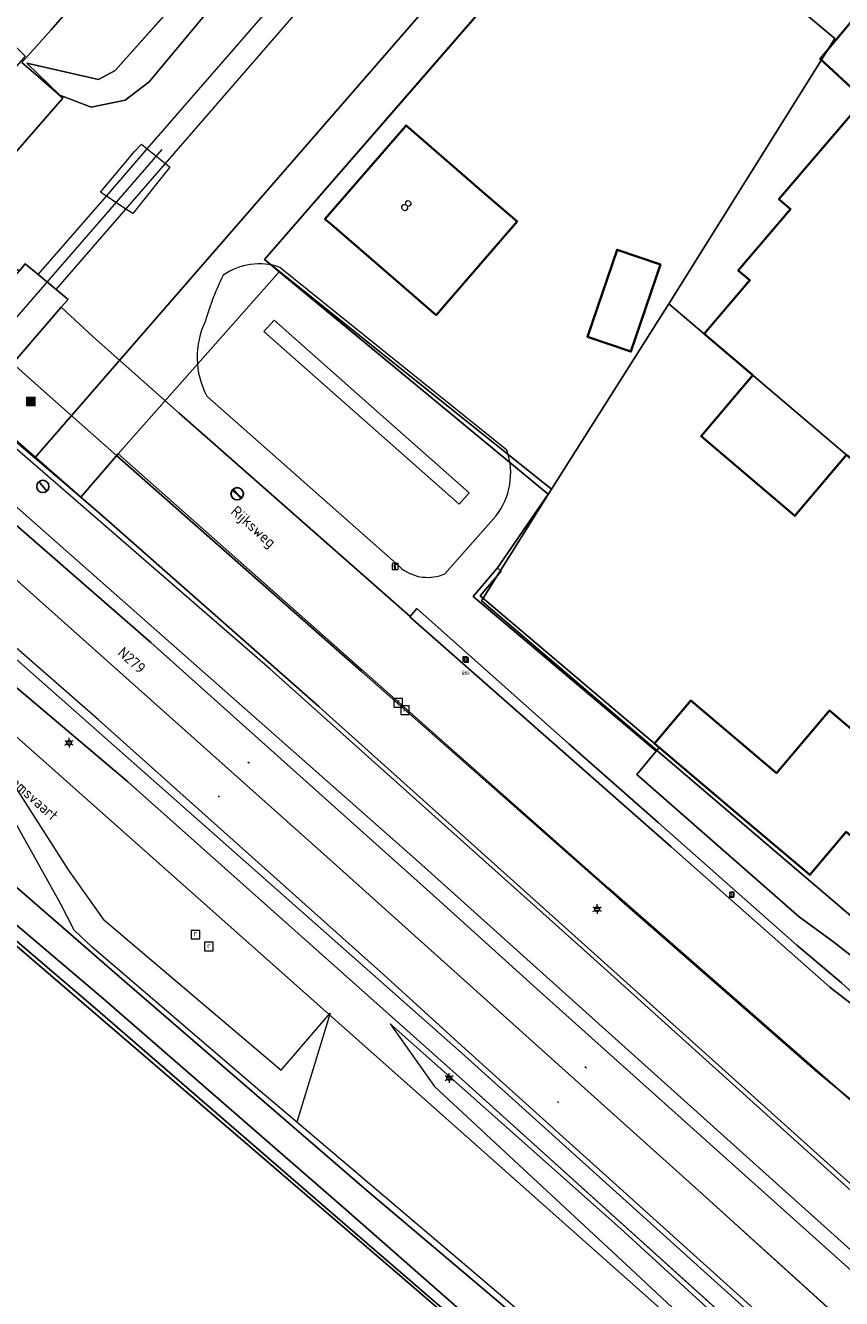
# Model space of a CAD drawing. Header units: metres. Extents: x 163628 to 167676, y 402708 to 405373.
# Tile 15 of 256: x 164030 to 164083, y 403026 to 403109. Entities that reach past the tile are written whole.
import ezdxf
from ezdxf.enums import TextEntityAlignment as Align

# ---------------------------------------------------------------- set-up
doc = ezdxf.new("R2010")
doc.units = ezdxf.units.M
doc.layers.get('0').update_dxf_attribs({"lineweight": 25})
for name, color, linetype, lineweight in [('X-CA190022.004-UO-BGT_Ondergrond$0$GE_117_WGIGeleideconstructie_Grens_GEM', 253, 'X-CA190022.004-UO-BGT_Ondergrond$0$Vangrail', 9), ('X-CA190022.004-UO-BGT_Ondergrond$0$GE_201_SHDHek_Lijn_GEM', 253, 'X-CA190022.004-UO-BGT_Ondergrond$0$Hekwerk', 9), ('X-CA190022.004-UO-BGT_Ondergrond$0$GE_203_VGOHaag_Lijn_GEM', 253, 'X-CA190022.004-UO-BGT_Ondergrond$0$Heg', 9), ('X-CA190022.004-UO-BGT_Ondergrond$0$GE_214_Wegmarkering_Lijn_GEM', 253, 'Continuous', 9), ('X-CA190022.004-UO-BGT_Ondergrond$0$GE_244_Taludlijn_Lijn_GEM', 253, 'Continuous', 9), ('X-CA190022.004-UO-BGT_Ondergrond$0$GE_251_SPRTrein_as_Lijn_GEM', 253, 'Continuous', 9), ('X-CA190022.004-UO-BGT_Ondergrond$0$GE_262_OSHMuurKleinerDan30cm_Lijn_GEM', 253, 'Continuous', 9), ('X-CA190022.004-UO-BGT_Ondergrond$0$GE_311_WGDRijbaanRegionaleweg_Vlak_GEM', 253, 'Continuous', 9), ('X-CA190022.004-UO-BGT_Ondergrond$0$GE_314_WGDRijbaanLokaleweg_Vlak_GEM', 253, 'Continuous', 9), ('X-CA190022.004-UO-BGT_Ondergrond$0$GE_366_OWGBerm_groenvoorziening_Vlak_GEM', 253, 'Continuous', 9), ('X-CA190022.004-UO-BGT_Ondergrond$0$GE_367_OWGBerm_groenvoorziening_grasenk_GEM', 253, 'Continuous', 9), ('X-CA190022.004-UO-BGT_Ondergrond$0$GE_401_OTDErf_Vlak_GEM', 253, 'Continuous', 9), ('X-CA190022.004-UO-BGT_Ondergrond$0$GE_414_OTDOpenverharding_sierbestrating_Vlak_GEM', 253, 'Continuous', 9), ('X-CA190022.004-UO-BGT_Ondergrond$0$GE_4502_GBKN_Huisnummer_Lijn_GEM', 7, 'Continuous', 9), ('X-CA190022.004-UO-BGT_Ondergrond$0$GE_461_BTDGraslandoverig_Vlak_GEM', 253, 'Continuous', 9), ('X-CA190022.004-UO-BGT_Ondergrond$0$GE_4622_GBKN_Paal_steen_Punt_GEM', 253, 'Continuous', 9), ('X-CA190022.004-UO-BGT_Ondergrond$0$GE_502_WTDWaterloop_Vlak_GEM', 253, 'Continuous', 9), ('X-CA190022.004-UO-BGT_Ondergrond$0$GE_601_PNDgrondvlakpand_Vlak_MV_GEM', 34, 'Continuous', 35), ('X-CA190022.004-UO-BGT_Ondergrond$0$GE_661_SHDMuurGroterDan30cm_Vlak_GEM', 253, 'Continuous', 9), ('X-CA190022.004-UO-BGT_Ondergrond$0$GE_811_BRDInformatiebord_Punt_GEM', 253, 'Continuous', 9), ('X-CA190022.004-UO-BGT_Ondergrond$0$GE_861_PALLichtmast_Punt_GEM', 253, 'Continuous', 9), ('X-CA190022.004-UO-BGT_Ondergrond$0$GE_869_PalAfsluitpaal_Punt_GEM', 253, 'Continuous', 9), ('X-CA190022.004-UO-BGT_Ondergrond$0$GE_884_PutGasput_Punt_GEM', 253, 'Continuous', 9), ('X-CA190022.004-UO-BGT_Ondergrond$0$GE_885_PutInspectieofRioolput_Punt_GEM', 253, 'Continuous', 9), ('X-CA190022.004-UO-BGT_Ondergrond$0$GE_886_PutKolk_Punt_GEM', 253, 'Continuous', 9), ('X-CA190022.004-UO-BGT_Ondergrond$0$N-WE-IE-MEUBILAIR_WEGMEUBILAIR_VERKEERSBORD-S', 253, 'Continuous', 9), ('X-CA190022.004-UO-BGT_Ondergrond$0$N-WE-RI-PUT_INSPECTIE-S', 253, 'Continuous', 9), ('X-CA190022.004-UO-KAD_Percelen$0$B-WE-KG-GRENS_PERCEEL-GV', 150, 'Continuous', 9), ('X-CA190022.004-UO-TXT_Tekst 1op200$0$X-XX-AL-T35', 7, 'Continuous', 35), ('X-CA190022.004-UO-WHM_Putten en kolken combi$0$PUTRAND ONDERLEGGER GEMEENTE', 253, 'Continuous', 25), ('X-CA190022.004-UO-WHM_Putten en kolken combi$0$PUTRANDEN BGT', 253, 'Continuous', 0)]:
    doc.layers.add(name, color=color, linetype=linetype, lineweight=lineweight)
doc.styles.add('X-CA190022.004-UO-BGT_Ondergrond$0$BGT_NAR', font='arial.ttf', dxfattribs={"height": 1})
doc.styles.add('X-CA190022.004-UO-BGT_Ondergrond$0$NLCS-ISO', font='NLCS-ISO.ttf')
doc.styles.add('X-CA190022.004-UO-BGT_Ondergrond$0$NLCS-ISO-M250-T30', font='NLCS-ISO.ttf', dxfattribs={"height": 0.75})
doc.styles.add('X-CA190022.004-UO-TXT_Tekst 1op200$0$NLCS-ISO-M200-T35', font='NLCS-ISO.ttf', dxfattribs={"height": 0.7})
doc.linetypes.add('X-CA190022.004-UO-BGT_Ondergrond$0$Heg', pattern='A,5,-1.5,[2,dgnlstyle-meierijstad.shx,S=0.007937,R=45,X=0,Y=0],-1.5', length=8)
doc.linetypes.add('X-CA190022.004-UO-BGT_Ondergrond$0$Hekwerk', pattern='A,5,-1.5,[2,dgnlstyle-Veghel.shx,S=0.007937,R=0,X=0,Y=0],-1.5', length=8)
doc.linetypes.add('X-CA190022.004-UO-BGT_Ondergrond$0$Vangrail', pattern='A,10,-1.5,[3,dgnlstyle-Veghel.shx,S=0.007937,R=90,X=0,Y=0.5],-1,[3,dgnlstyle-Veghel.shx,S=0.007937,R=270,X=0,Y=-0.5],-1.5', length=14)

# ---------------------------------------------------------------- blocks, each defined once
blk = doc.blocks.new('*U6')
at = {"layer": 'X-CA190022.004-UO-BGT_Ondergrond$0$GE_4622_GBKN_Paal_steen_Punt_GEM'}
h = blk.add_hatch(color=222, dxfattribs=at)
edge = h.paths.add_edge_path()
edge.add_spline(control_points=[(-15.9, -13.6), (-15.9, -15.4), (-13.6, -15.9)], knot_values=[0, 0, 0, 1, 1, 1], degree=2, periodic=0)
edge.add_line((-13.6, -15.9), (13.6, -15.9))
edge.add_spline(control_points=[(13.6, -15.9), (15.4, -15.9), (15.9, -13.6)], knot_values=[0, 0, 0, 1, 1, 1], degree=2, periodic=0)
edge.add_line((15.9, -13.6), (15.9, 13.6))
edge.add_spline(control_points=[(15.9, 13.6), (15.9, 15.4), (13.6, 15.9)], knot_values=[0, 0, 0, 1, 1, 1], degree=2, periodic=0)
edge.add_line((13.6, 15.9), (-13.6, 15.9))
edge.add_spline(control_points=[(-13.6, 15.9), (-15.5, 15.9), (-15.9, 13.6)], knot_values=[0, 0, 0, 1, 1, 1], degree=2, periodic=0)
edge.add_line((-15.9, 13.6), (-15.9, -13.6))
at = {"layer": 'X-CA190022.004-UO-BGT_Ondergrond$0$GE_4622_GBKN_Paal_steen_Punt_GEM', "color": 222}
blk.add_3dface([(2.5, 11.6), (2.5, -11.6), (-2.5, -11.6), (-2.5, 11.6)], dxfattribs=at)
blk = doc.blocks.new('X-CA190022.004-UO-BGT_Ondergrond$0$IMGEOPaalSteen')
at = {"layer": 'X-CA190022.004-UO-BGT_Ondergrond$0$GE_4622_GBKN_Paal_steen_Punt_GEM'}
blk.add_hatch(color=222, dxfattribs=at).paths.add_polyline_path([(2.5, 11.6), (2.5, -11.6), (-2.5, -11.6), (-2.5, 11.6)])
at = {"layer": 'X-CA190022.004-UO-BGT_Ondergrond$0$GE_4622_GBKN_Paal_steen_Punt_GEM', "color": 222}
blk.add_blockref('*U6', (0, 0), dxfattribs=at)
blk = doc.blocks.new('X-CA190022.004-UO-BGT_Ondergrond$0$IMGEOAfsluitpaal')
at = {"layer": 'X-CA190022.004-UO-BGT_Ondergrond$0$GE_4622_GBKN_Paal_steen_Punt_GEM', "color": 0, "linetype": 'Continuous', "lineweight": 0}
blk.add_blockref('X-CA190022.004-UO-BGT_Ondergrond$0$IMGEOPaalSteen', (0, 0), dxfattribs=at)
blk = doc.blocks.new('X-CA190022.004-UO-BGT_Ondergrond$0$IMGEOGasput')
at = {"insert": (-7, 3.4), "char_height": 6, "attachment_point": 1, "style": 'X-CA190022.004-UO-BGT_Ondergrond$0$NLCS-ISO-M250-T30'}
blk.add_mtext_dynamic_manual_height_columns('GAS', width=7.484, gutter_width=3.75, heights=[0], dxfattribs=at)
blk = doc.blocks.new('X-CA190022.004-UO-BGT_Ondergrond$0$SRI-KOLK-SO')
at = {"color": 0, "linetype": 'ByBlock', "lineweight": 18}
blk.add_lwpolyline([(-1.125, -1.125), (1.125, -1.125), (1.125, 1.125), (-1.125, 1.125)], close=True, dxfattribs=at)
at = {"color": 0, "linetype": 'ByBlock', "lineweight": 18, "style": 'X-CA190022.004-UO-BGT_Ondergrond$0$NLCS-ISO'}
blk.add_text('k', height=1.5, dxfattribs=at).set_placement((0, 0), align=Align.MIDDLE_CENTER)
blk = doc.blocks.new('X-CA190022.004-UO-BGT_Ondergrond$0$IMGEOKolk')
at = {"xscale": 5, "yscale": 5, "zscale": 5}
blk.add_blockref('X-CA190022.004-UO-BGT_Ondergrond$0$SRI-KOLK-SO', (0, 0), dxfattribs=at)
blk = doc.blocks.new('X-CA190022.004-UO-BGT_Ondergrond$0$N-SIE-WEG_LICHTMAST-SO')
h = blk.add_hatch(color=256)
h.paths.add_polyline_path([(1.16, 0.5, 0.658505), (-1.16, 0.5)])
h.paths.add_polyline_path([(-1.16, -0.5, 0.658505), (1.16, -0.5)])
at = {"flags": 128}
for points in [[(-2.19, 1.27), (-1.1, 0.63)], [(-1.16, 0.5), (1.16, 0.5)], [(0, 1.27), (0, 2.53)], [(1.1, 0.63), (2.19, 1.27)], [(-2.19, -1.27), (-1.1, -0.63)], [(-1.16, -0.5), (1.16, -0.5)], [(0, -1.27), (0, -2.53)], [(2.19, -1.27), (1.1, -0.63)]]:
    blk.add_lwpolyline(points, dxfattribs=at)
at = {"ltscale": 0.5}
blk.add_circle((0, 0), 1.27, dxfattribs=at)
at = {"style": 'X-CA190022.004-UO-BGT_Ondergrond$0$NLCS-ISO'}
blk.add_attdef('TYPE', text='', height=1.8, dxfattribs=at).set_placement((0, 2.53), align=Align.BOTTOM_CENTER)
blk = doc.blocks.new('X-CA190022.004-UO-BGT_Ondergrond$0$IMGEOLichtmastpaal')
at = {"xscale": 5, "yscale": 5, "zscale": 5}
blk.add_blockref('X-CA190022.004-UO-BGT_Ondergrond$0$N-SIE-WEG_LICHTMAST-SO', (0, 6.4), dxfattribs=at)
blk = doc.blocks.new('X-CA190022.004-UO-BGT_Ondergrond$0$SRI-PUT_INSPECTIEPUT_RIOOLPUT-SO')
at = {"color": 0, "linetype": 'ByBlock', "lineweight": 18}
blk.add_lwpolyline([(-1.12, -1.12), (1.12, -1.12), (1.12, 1.12), (-1.12, 1.12)], close=True, dxfattribs=at)
at = {"color": 0, "linetype": 'ByBlock', "lineweight": 18, "style": 'X-CA190022.004-UO-BGT_Ondergrond$0$NLCS-ISO'}
blk.add_text('r', height=1.5, dxfattribs=at).set_placement((0, 0.28), align=Align.MIDDLE_CENTER)
blk = doc.blocks.new('X-CA190022.004-UO-BGT_Ondergrond$0$IMGEOInspectierioolput')
at = {"layer": 'X-CA190022.004-UO-BGT_Ondergrond$0$N-WE-RI-PUT_INSPECTIE-S', "xscale": 10, "yscale": 10, "zscale": 10}
blk.add_blockref('X-CA190022.004-UO-BGT_Ondergrond$0$SRI-PUT_INSPECTIEPUT_RIOOLPUT-SO', (0, 0), dxfattribs=at)
blk = doc.blocks.new('X-CA190022.004-UO-BGT_Ondergrond$0$SIE-WEG_VERKEERSBORD_INFORMATIE-SO')
at = {"linetype": 'ByBlock', "lineweight": 18}
h = blk.add_hatch(color=0, dxfattribs=at)
h.dxf.hatch_style = 1
h.paths.add_polyline_path([(0.32, 0.49), (-0.82, 0.49), (-0.82, 0.19), (-0.32, 0.19), (-0.32, -1.62), (0.32, -1.62)])
h = blk.add_hatch(color=0, dxfattribs=at)
h.dxf.hatch_style = 1
edge = h.paths.add_edge_path()
edge.add_arc((0, 1.25), 0.373, 0, 360)
at = {"color": 0, "linetype": 'ByBlock', "lineweight": 18}
for points in [[(-2, -2), (2, -2), (2, 2), (-2, 2)], [(0.32, 0.49), (-0.82, 0.49), (-0.82, 0.19), (-0.32, 0.19), (-0.32, -1.62), (0.32, -1.62)]]:
    blk.add_lwpolyline(points, close=True, dxfattribs=at)
blk.add_circle((0, 1.25), 0.373, dxfattribs=at)
blk = doc.blocks.new('X-CA190022.004-UO-BGT_Ondergrond$0$IMGEOInformatiebord')
at = {"layer": 'X-CA190022.004-UO-BGT_Ondergrond$0$N-WE-IE-MEUBILAIR_WEGMEUBILAIR_VERKEERSBORD-S', "xscale": 5, "yscale": 5, "zscale": 5}
blk.add_blockref('X-CA190022.004-UO-BGT_Ondergrond$0$SIE-WEG_VERKEERSBORD_INFORMATIE-SO', (0, 0), dxfattribs=at)
blk = doc.blocks.new('X-CA190022.004-UO-WHM_Putten en kolken combi$0$IMGEOInspectierioolput')
at = {"flags": 128}
blk.add_lwpolyline([(-8.8, 7), (8.8, -7)], dxfattribs=at)
blk.add_circle((0, 0), 11.2)
blk = doc.blocks.new('X-CA190022.004-UO-WHM_Putten en kolken combi$0$B-SRI-PUT_BETON-SO')
at = {"flags": 128}
blk.add_lwpolyline([(-1.29, 1.53), (1.29, -1.53)], dxfattribs=at)
blk.add_circle((0, 0), 2)

msp = doc.modelspace()

# ---------------------------------------------------------------- linework, layer by layer
at = {"layer": 'X-CA190022.004-UO-BGT_Ondergrond$0$GE_117_WGIGeleideconstructie_Grens_GEM'}
for p, q in [((164036.514, 403059.82), (164058.262, 403040.438)), ((164058.262, 403040.438), (164079.26, 403021.488))]:
    msp.add_line(p, q, dxfattribs=at)
at = {"layer": 'X-CA190022.004-UO-BGT_Ondergrond$0$GE_201_SHDHek_Lijn_GEM'}
msp.add_line((164046.613, 403092.758), (164063.87, 403078.499), dxfattribs=at)
at = {"layer": 'X-CA190022.004-UO-BGT_Ondergrond$0$GE_203_VGOHaag_Lijn_GEM'}
for p, q in [((164080.188, 403051), (164082.431, 403049.366)), ((164082.431, 403049.366), (164091.552, 403042.225))]:
    msp.add_line(p, q, dxfattribs=at)
at = {"layer": 'X-CA190022.004-UO-BGT_Ondergrond$0$GE_214_Wegmarkering_Lijn_GEM'}
for p, q in [((164045.775, 403067.133), (164025.821, 403084.447)), ((164026.279, 403080.317), (164055.438, 403054.586)), ((164038.038, 403068.842), (164027.554, 403077.957)), ((164034.637, 403063.828), (164021.7, 403075.115)), ((164029.003, 403073.196), (164049.878, 403054.551)), ((164056.17, 403052.604), (164038.038, 403068.842)), ((164066.612, 403048.464), (164045.775, 403067.133)), ((164053.161, 403047.249), (164034.637, 403063.828)), ((164044.345, 403061.098), (164044.442, 403061.006)), ((164042.402, 403058.888), (164042.502, 403058.799)), ((164049.878, 403054.551), (164073.662, 403033.199)), ((164055.438, 403054.586), (164077.595, 403034.656)), ((164063.342, 403046.135), (164056.17, 403052.604)), ((164084.006, 403032.778), (164066.612, 403048.464)), ((164058.487, 403042.409), (164053.161, 403047.249)), ((164084.603, 403027.07), (164063.342, 403046.135)), ((164058.487, 403042.408), (164081.827, 403021.388)), ((164066.253, 403041.274), (164066.352, 403041.185)), ((164064.462, 403039.003), (164064.561, 403038.914)), ((164077.595, 403034.656), (164099.074, 403015.41)), ((164073.662, 403033.199), (164085.437, 403022.522))]:
    msp.add_line(p, q, dxfattribs=at)
at = {"layer": 'X-CA190022.004-UO-BGT_Ondergrond$0$GE_244_Taludlijn_Lijn_GEM'}
for p, q in [((164035.708, 403106.055), (164040.559, 403111.505)), ((164042.371, 403110.676), (164037.927, 403105.311)), ((164032.108, 403104.445), (164029.968, 403106.539)), ((164029.968, 403106.539), (164034.621, 403105.461)), ((164034.621, 403105.461), (164035.708, 403106.055)), ((164037.927, 403105.311), (164036.358, 403104.131)), ((164034.152, 403103.665), (164032.108, 403104.445)), ((164036.358, 403104.131), (164034.152, 403103.665)), ((164061.179, 403081.359), (164046.413, 403093.252)), ((164046.038, 403089.826), (164045.375, 403089.076)), ((164052.384, 403084.21), (164046.038, 403089.826)), ((164045.375, 403089.076), (164058.068, 403077.846)), ((164054.154, 403073.831), (164041.666, 403084.881)), ((164058.731, 403078.594), (164052.384, 403084.21)), ((164058.068, 403077.846), (164058.731, 403078.594)), ((164060.453, 403077.07), (164057.138, 403073.328)), ((164054.354, 403073.654), (164054.154, 403073.831)), ((164024.069, 403067.463), (164032.666, 403054.06)), ((164032.181, 403051.831), (164026.649, 403061.74)), ((164032.666, 403054.06), (164034.921, 403050.86)), ((164033.048, 403050.143), (164032.181, 403051.831)), ((164034.921, 403050.86), (164046.5, 403041.028)), ((164034.187, 403049.053), (164033.048, 403050.143)), ((164044.825, 403039.93), (164034.187, 403049.053)), ((164046.5, 403041.028), (164049.69, 403044.743)), ((164049.69, 403044.743), (164047.515, 403037.651)), ((164068.559, 403030.741), (164053.591, 403044.056)), ((164053.591, 403044.056), (164056.478, 403039.976)), ((164056.478, 403039.976), (164069.57, 403027.804)), ((164047.515, 403037.651), (164044.825, 403039.93)), ((164059.297, 403027.669), (164047.515, 403037.651)), ((164081, 403019.35), (164068.559, 403030.741)), ((164085.586, 403005.099), (164059.297, 403027.669)), ((164069.57, 403027.804), (164081.771, 403016.401))]:
    msp.add_line(p, q, dxfattribs=at)
for centre, radius, start, end in [((164045.072, 403089.449), 4.033, 70.57672, 125.27675), ((164057.701, 403085.175), 16.763, 153.1685, 164.10768), ((164046.45, 403087.409), 5.411, 154.18824, 207.85279), ((164056.878, 403079.881), 4.548, 321.82337, 18.96182), ((164056.019, 403075.822), 2.734, 232.47658, 294.16584)]:
    msp.add_arc(centre, radius, start, end, dxfattribs=at)
at = {"layer": 'X-CA190022.004-UO-BGT_Ondergrond$0$GE_251_SPRTrein_as_Lijn_GEM'}
for p, q in [((164037.8, 403100.957), (164052.484, 403117.879)), ((164038.973, 403100.006), (164053.628, 403116.892)), ((164027.386, 403087.795), (164038.771, 403100.926)), ((164035.14, 403097.892), (164037.8, 403100.957)), ((164036.404, 403097.047), (164038.973, 403100.006)), ((164030.705, 403092.78), (164035.14, 403097.892)), ((164031.865, 403091.816), (164036.404, 403097.047))]:
    msp.add_line(p, q, dxfattribs=at)
at = {"layer": 'X-CA190022.004-UO-BGT_Ondergrond$0$GE_262_OSHMuurKleinerDan30cm_Lijn_GEM'}
for p, q in [((164058.987, 403071.844), (164060.557, 403073.699)), ((164060.801, 403073.492), (164059.438, 403071.882)), ((164060.557, 403073.699), (164060.801, 403073.492)), ((164070.878, 403061.779), (164058.987, 403071.844)), ((164059.438, 403071.882), (164070.778, 403062.283)), ((164071.083, 403062.025), (164070.878, 403061.779))]:
    msp.add_line(p, q, dxfattribs=at)
at = {"layer": 'X-CA190022.004-UO-BGT_Ondergrond$0$GE_311_WGDRijbaanRegionaleweg_Vlak_GEM', "flags": 128}
for points in [[(164103.874, 403009.817), (164084.603, 403027.07), (164063.342, 403046.135), (164056.17, 403052.604), (164038.038, 403068.842), (164027.554, 403077.957), (164023.313, 403081.497), (164023.952, 403082.243), (164025.821, 403084.447), (164026.078, 403084.725)], [(164026.078, 403084.725), (164027.471, 403083.554), (164033.481, 403078.314), (164034.573, 403077.362), (164048.949, 403064.68), (164049.421, 403064.257), (164067.275, 403048.233), (164072.805, 403043.264), (164085.401, 403031.946), (164102.717, 403016.533)], [(164063.342, 403046.135), (164084.603, 403027.07), (164103.874, 403009.817), (164101.925, 403007.599), (164087.744, 403020.325), (164085.437, 403022.522), (164073.662, 403033.199), (164049.878, 403054.551), (164029.003, 403073.196), (164021.597, 403079.494), (164023.313, 403081.497), (164027.554, 403077.957), (164038.038, 403068.842), (164056.17, 403052.604), (164063.342, 403046.135)], [(164049.878, 403054.551), (164073.662, 403033.199), (164085.437, 403022.522), (164087.744, 403020.325), (164101.925, 403007.599), (164101.723, 403007.37), (164099.81, 403005.193), (164099.549, 403004.896), (164092.034, 403011.678), (164070.693, 403030.945), (164058.231, 403042.158), (164022.704, 403073.552), (164019.021, 403076.486), (164019.477, 403077.018), (164021.597, 403079.494), (164029.003, 403073.196), (164049.878, 403054.551)]]:
    msp.add_lwpolyline(points, dxfattribs=at)
at = {"layer": 'X-CA190022.004-UO-BGT_Ondergrond$0$GE_314_WGDRijbaanLokaleweg_Vlak_GEM', "flags": 128}
for points in [[(164032.19, 403090.667), (164029.054, 403087.001), (164028.969, 403086.902), (164028.865, 403086.998), (164027.36, 403085.318), (164026.96, 403085.657), (164026.078, 403084.725), (164025.871, 403084.908), (164024.717, 403085.89), (164024.425, 403086.118), (164025.231, 403087.056), (164024.848, 403087.398), (164026.384, 403089.259), (164029.475, 403093.004), (164029.869, 403093.475), (164030.705, 403092.78), (164032.649, 403091.164), (164032.19, 403090.667)], [(164084.128, 403038.625), (164082.726, 403039.785), (164081.389, 403040.892), (164068.448, 403052.199), (164051.717, 403066.964), (164035.813, 403080.999), (164031.064, 403085.19), (164029.054, 403087.001), (164032.19, 403090.667)], [(164032.19, 403090.667), (164034.281, 403088.742), (164039.878, 403083.777), (164054.891, 403070.549), (164054.896, 403070.508), (164071.85, 403055.556), (164082.171, 403046.446), (164085.251, 403044.042)], [(164054.891, 403070.549), (164055.314, 403071.069), (164065.206, 403062.255), (164071.009, 403057.137), (164080.032, 403049.178), (164082.925, 403046.707), (164084.176, 403045.595)], [(164085.251, 403044.042), (164082.171, 403046.446), (164071.85, 403055.556), (164054.896, 403070.508), (164054.891, 403070.549)]]:
    msp.add_lwpolyline(points, dxfattribs=at)
at = {"layer": 'X-CA190022.004-UO-BGT_Ondergrond$0$GE_366_OWGBerm_groenvoorziening_Vlak_GEM', "flags": 128}
msp.add_lwpolyline([(164050.212, 403119.657), (164042.371, 403110.676), (164037.927, 403105.311), (164036.358, 403104.131), (164034.152, 403103.665), (164032.108, 403104.445), (164029.968, 403106.539), (164034.621, 403105.461), (164035.708, 403106.055), (164040.559, 403111.505), (164048.682, 403120.943), (164059.286, 403133.257), (164060.936, 403132.053), (164054.379, 403124.429), (164050.212, 403119.657)], dxfattribs=at)
at = {"layer": 'X-CA190022.004-UO-BGT_Ondergrond$0$GE_367_OWGBerm_groenvoorziening_grasenk_GEM', "flags": 128}
for points in [[(164068.5, 403120.325), (164045.424, 403093.765), (164046.613, 403092.758), (164063.87, 403078.499), (164060.557, 403073.699), (164058.987, 403071.844), (164070.878, 403061.779), (164069.625, 403060.268), (164080.188, 403051), (164082.431, 403049.366), (164091.552, 403042.225), (164092.01, 403041.84), (164107.709, 403043.911), (164126.489, 403045.515), (164129.13, 403045.947), (164129.872, 403046.975), (164129.839, 403049.826), (164129.79, 403051.215), (164131.181, 403047.155), (164131.678, 403045.766), (164131.534, 403045.737), (164126.889, 403044.717), (164123.26, 403043.92)], [(164040.559, 403111.505), (164035.708, 403106.055), (164034.621, 403105.461), (164029.968, 403106.539), (164032.108, 403104.445), (164034.152, 403103.665), (164036.358, 403104.131), (164037.927, 403105.311), (164042.371, 403110.676)], [(164038.973, 403100.006), (164039.267, 403099.768), (164036.853, 403096.747), (164036.404, 403097.047), (164035.14, 403097.892), (164034.756, 403098.149), (164036.979, 403100.81), (164037.426, 403101.26), (164037.8, 403100.957), (164038.973, 403100.006)], [(164084.176, 403045.595), (164082.925, 403046.707), (164080.032, 403049.178), (164071.009, 403057.137), (164065.206, 403062.255), (164055.314, 403071.069), (164054.891, 403070.549), (164039.878, 403083.777), (164034.281, 403088.742), (164032.19, 403090.667), (164032.649, 403091.164), (164030.705, 403092.78), (164029.869, 403093.475), (164029.475, 403093.004), (164028.694, 403093.592), (164027.249, 403094.907), (164026.216, 403096.104), (164025.738, 403096.866), (164025.258, 403097.639), (164024.73, 403099.031), (164024.229, 403100.545)], [(164079.26, 403021.488), (164058.262, 403040.438), (164036.514, 403059.82), (164021.837, 403072.213), (164017.807, 403075.616), (164016.653, 403076.591), (164013.889, 403078.924), (164012.875, 403079.78), (164007.713, 403084.139), (163990.477, 403098.694)], [(163995.891, 403096.032), (164013.529, 403081.379), (164017.355, 403078.103), (164017.262, 403077.977), (164017.337, 403077.882), (164019.021, 403076.486), (164022.704, 403073.552), (164058.231, 403042.158), (164070.693, 403030.945), (164092.034, 403011.678)], [(164102.717, 403016.533), (164085.401, 403031.946), (164072.805, 403043.264), (164067.275, 403048.233), (164049.421, 403064.257), (164048.949, 403064.68), (164034.573, 403077.362), (164033.481, 403078.314), (164027.471, 403083.554), (164026.078, 403084.725), (164026.96, 403085.657), (164027.36, 403085.318), (164028.865, 403086.998), (164028.969, 403086.902), (164029.054, 403087.001)], [(164029.054, 403087.001), (164031.064, 403085.19), (164035.813, 403080.999), (164051.717, 403066.964), (164068.448, 403052.199), (164081.389, 403040.892), (164082.726, 403039.785), (164084.128, 403038.625), (164086.242, 403037.192), (164087.328, 403036.524), (164114.582, 403012.098)]]:
    msp.add_lwpolyline(points, dxfattribs=at)
at = {"layer": 'X-CA190022.004-UO-BGT_Ondergrond$0$GE_401_OTDErf_Vlak_GEM', "flags": 128}
for points in [[(164085.321, 403061.745), (164082.145, 403064.428), (164078.708, 403060.358), (164078.41, 403060.61), (164073.136, 403065.071), (164070.778, 403062.283), (164059.438, 403071.882), (164060.801, 403073.492), (164060.557, 403073.699), (164063.87, 403078.499), (164046.613, 403092.758), (164045.424, 403093.765), (164068.5, 403120.325)], [(164091.93, 403112.99), (164108.409, 403098.815), (164123.946, 403085.795), (164124.118, 403084.111), (164118.988, 403077.968), (164117.14, 403077.778), (164116.099, 403078.391), (164112.682, 403074.172), (164103.657, 403063.633), (164100.71, 403060.182), (164096.195, 403064.038), (164099.141, 403067.489), (164083.26, 403081.05), (164079.89, 403077.09), (164073.8, 403082.27), (164077.17, 403086.23), (164074.01, 403088.92), (164076.98, 403092.41), (164076.22, 403093.05), (164079.62, 403097.04), (164078.86, 403097.69), (164084.397, 403104.172), (164081.536, 403106.806), (164083.753, 403109.464)], [(164059.4, 403098.34), (164061.841, 403096.226), (164056.576, 403090.147), (164054.13, 403092.26), (164049.768, 403096.029), (164049.35, 403096.39), (164054.62, 403102.48), (164059.4, 403098.34)], [(164071.172, 403093.428), (164069.243, 403087.773), (164066.414, 403088.738), (164068.343, 403094.393), (164071.172, 403093.428)], [(164091.552, 403042.225), (164082.431, 403049.366), (164080.188, 403051), (164069.625, 403060.268), (164070.878, 403061.779), (164071.083, 403062.025), (164076.05, 403057.82), (164080.87, 403053.74), (164083.24, 403056.53)]]:
    msp.add_lwpolyline(points, dxfattribs=at)
at = {"layer": 'X-CA190022.004-UO-BGT_Ondergrond$0$GE_414_OTDOpenverharding_sierbestrating_Vlak_GEM', "flags": 128}
msp.add_lwpolyline([(164038.973, 403100.006), (164039.267, 403099.768), (164036.853, 403096.747), (164036.404, 403097.047), (164035.14, 403097.892), (164034.756, 403098.149), (164036.979, 403100.81), (164037.426, 403101.26), (164037.8, 403100.957), (164038.973, 403100.006)], dxfattribs=at)
at = {"layer": 'X-CA190022.004-UO-BGT_Ondergrond$0$GE_461_BTDGraslandoverig_Vlak_GEM', "flags": 128}
for points in [[(164200.409, 402906.286), (164184.544, 402919.901), (164168.61, 402933.631), (164152.152, 402948.056), (164135.64, 402961.794), (164119.687, 402975.939), (164100.519, 402992.27), (164083.671, 403005.951), (164068.473, 403019.333), (164051.929, 403033.335), (164036.177, 403046.958), (164020.975, 403060.161), (164005.373, 403072.551), (164007.713, 403084.139)], [(164007.713, 403084.139), (164012.875, 403079.78), (164013.889, 403078.924), (164016.653, 403076.591), (164017.807, 403075.616), (164021.837, 403072.213), (164036.514, 403059.82), (164058.262, 403040.438), (164079.26, 403021.488), (164101.235, 403001.64), (164127.839, 402978.482), (164148.367, 402961.414), (164175.311, 402939.099), (164189.235, 402927.24), (164197.093, 402918.671), (164219.531, 402898.004)], [(164067.013, 403017.643), (164050.74, 403031.942), (164034.946, 403045.669), (164019.616, 403058.681), (164004.353, 403070.984), (164005.373, 403072.551), (164020.975, 403060.161), (164036.177, 403046.958), (164051.929, 403033.335), (164068.473, 403019.333)], [(164066.707, 403017.159), (164050.194, 403031.414), (164034.411, 403045.067), (164019.237, 403058.013), (164013.643, 403062.882), (164012.377, 403063.983), (164003.925, 403070.335), (164004.353, 403070.984), (164019.616, 403058.681), (164034.946, 403045.669), (164050.74, 403031.942), (164067.013, 403017.643)]]:
    msp.add_lwpolyline(points, dxfattribs=at)
at = {"layer": 'X-CA190022.004-UO-BGT_Ondergrond$0$GE_502_WTDWaterloop_Vlak_GEM', "flags": 128}
msp.add_lwpolyline([(163988.433, 403055.253), (164012.34, 403063.661), (164014.025, 403062.228), (164018.989, 403057.98), (164081.079, 403004.577), (164149.689, 402945.593), (164214.715, 402889.628), (164247.926, 402861.062), (164237.652, 402848.779)], dxfattribs=at)
at = {"layer": 'X-CA190022.004-UO-BGT_Ondergrond$0$GE_601_PNDgrondvlakpand_Vlak_MV_GEM', "flags": 128}
for points in [[(164108.409, 403098.815), (164123.946, 403085.795), (164124.118, 403084.111), (164118.988, 403077.968), (164117.14, 403077.778), (164116.099, 403078.391), (164112.682, 403074.172), (164103.657, 403063.633), (164100.71, 403060.182), (164096.195, 403064.038), (164099.141, 403067.489), (164083.26, 403081.05), (164079.89, 403077.09), (164073.8, 403082.27), (164077.17, 403086.23), (164074.01, 403088.92), (164076.98, 403092.41), (164076.22, 403093.05), (164079.62, 403097.04), (164078.86, 403097.69), (164084.397, 403104.172), (164081.536, 403106.806), (164083.753, 403109.464)], [(164059.4, 403098.34), (164061.841, 403096.226), (164056.576, 403090.147), (164054.13, 403092.26), (164049.768, 403096.029), (164049.35, 403096.39), (164054.62, 403102.48), (164059.4, 403098.34)], [(164071.172, 403093.428), (164069.243, 403087.773), (164066.414, 403088.738), (164068.343, 403094.393), (164071.172, 403093.428)], [(164085.36, 403061.79), (164095.22, 403053.21), (164090.65, 403047.92), (164084.18, 403053.51), (164085.292, 403054.792), (164083.24, 403056.53), (164080.87, 403053.74), (164076.05, 403057.82), (164071.083, 403062.025), (164070.778, 403062.283), (164073.136, 403065.071), (164078.41, 403060.61), (164078.708, 403060.358), (164082.145, 403064.428), (164085.321, 403061.745), (164085.36, 403061.79)]]:
    msp.add_lwpolyline(points, dxfattribs=at)
at = {"layer": 'X-CA190022.004-UO-BGT_Ondergrond$0$GE_661_SHDMuurGroterDan30cm_Vlak_GEM', "flags": 128}
for points in [[(164059.438, 403071.882), (164070.778, 403062.283), (164071.083, 403062.025), (164070.878, 403061.779), (164058.987, 403071.844), (164060.557, 403073.699), (164060.801, 403073.492), (164059.438, 403071.882)], [(164214.715, 402889.628), (164149.689, 402945.593), (164081.079, 403004.577), (164018.989, 403057.98), (164014.025, 403062.228), (164012.34, 403063.661), (164003.925, 403070.335), (164012.377, 403063.983), (164013.643, 403062.882), (164019.237, 403058.013), (164034.411, 403045.067), (164050.194, 403031.414), (164066.707, 403017.159), (164081.963, 403004.088), (164098.49, 402989.901), (164117.534, 402973.499), (164133.935, 402959.343), (164149.993, 402945.597), (164166.647, 402931.3), (164182.581, 402917.696), (164198.394, 402904.087)]]:
    msp.add_lwpolyline(points, dxfattribs=at)
at = {"layer": 'X-CA190022.004-UO-KAD_Percelen$0$B-WE-KG-GRENS_PERCEEL-GV', "flags": 128}
for points in [[(164142.283, 403227.678), (164122.385, 403209.876), (164124.144, 403210.021), (164113.537, 403198.916), (164086.457, 403170.565), (164058.713, 403139.694), (164052.698, 403133), (164031.54, 403108.707), (164029.643, 403106.577), (164030.703, 403105.659), (164032.311, 403104.265), (164019.847, 403089.967), (164030.484, 403080.863), (164063.752, 403119.175), (164078.609, 403136.396), (164086.328, 403144.903), (164094.411, 403154.328), (164122.152, 403184.202), (164126.647, 403188.852), (164140.305, 403202.406)], [(164140.305, 403202.406), (164126.647, 403188.852), (164122.152, 403184.202), (164094.411, 403154.328), (164086.328, 403144.903), (164078.609, 403136.396), (164063.752, 403119.175), (164030.484, 403080.863), (164033.475, 403078.303), (164035.907, 403081.113), (164046.392, 403092.99), (164045.424, 403093.765), (164068.236, 403120.08), (164071.717, 403117.165), (164104.157, 403154.807), (164105.176, 403155.882), (164137.737, 403190.24)], [(164128.833, 403089.456), (164128.045, 403098.368), (164124.767, 403097.593), (164118.616, 403096.13), (164106.484, 403106.503), (164094.818, 403116.391), (164088.559, 403121.819), (164088.299, 403124.119), (164099.911, 403136.653), (164112.183, 403149.849), (164108.81, 403152.731), (164105.214, 403155.85), (164105.176, 403155.882), (164104.157, 403154.807), (164071.717, 403117.165), (164082.49, 403108.145), (164071.705, 403090.881), (164091.565, 403073.984), (164095.155, 403077.838), (164118.413, 403058.296), (164121.24, 403059.48), (164124.142, 403052.282), (164132.055, 403053.017)], [(164132.055, 403053.017), (164124.142, 403052.282), (164121.24, 403059.48), (164118.413, 403058.296), (164091.626, 403047.077), (164087.673, 403047.531), (164059.53, 403071.563), (164064.086, 403078.822), (164046.392, 403092.99), (164035.907, 403081.113), (164067.79, 403052.87), (164093.52, 403030.33), (164094.356, 403029.643), (164095.224, 403028.997), (164096.122, 403028.392), (164097.165, 403027.761), (164098.239, 403027.187), (164099.342, 403026.669), (164100.471, 403026.211), (164101.623, 403025.812)], [(164101.623, 403025.812), (164100.471, 403026.211), (164099.342, 403026.669), (164098.239, 403027.187), (164097.165, 403027.761), (164096.122, 403028.392), (164095.224, 403028.997), (164094.356, 403029.643), (164093.52, 403030.33), (164067.79, 403052.87), (164035.907, 403081.113), (164033.475, 403078.303), (164030.484, 403080.863), (164019.847, 403089.967), (164017.162, 403092.265), (164007.974, 403081.606), (164009.88, 403079.96), (164075.81, 403021.39)], [(164369.926, 402739.191), (164395.369, 402744.363), (164395.567, 402744.404), (164365.677, 402770.902), (164358.28, 402777.46), (164304.7, 402823.07), (164226.73, 402890.31), (164151.22, 402955.57), (164075.81, 403021.39), (164009.88, 403079.96), (164007.974, 403081.606), (164005.008, 403078.166), (163988.881, 403059.062), (163992.54, 403057.823), (163997.28, 403056.3), (163998.645, 403057.851), (164004.646, 403052.999), (164001.668, 403049.507), (164006.84, 403044.425), (164024.835, 403026.489), (164028.434, 403022.113)]]:
    msp.add_lwpolyline(points, dxfattribs=at)
for points in [[(164019.807, 403116.013), (164023.854, 403112.764), (164025.025, 403111.817), (164029.854, 403106.99), (164019.797, 403095.322), (164017.162, 403092.265), (164019.847, 403089.967), (164032.311, 403104.265), (164030.703, 403105.659), (164029.643, 403106.577), (164031.54, 403108.707), (164052.698, 403133), (164045.923, 403138.62)], [(164071.717, 403117.165), (164068.236, 403120.08), (164045.424, 403093.765), (164046.392, 403092.99), (164064.086, 403078.822), (164071.705, 403090.881), (164082.49, 403108.145)], [(164064.086, 403078.822), (164059.53, 403071.563), (164087.673, 403047.531), (164091.626, 403047.077), (164118.413, 403058.296), (164095.155, 403077.838), (164091.565, 403073.984), (164071.705, 403090.881)]]:
    msp.add_lwpolyline(points, close=True, dxfattribs=at)

# ---------------------------------------------------------------- block references
at = {"layer": 'X-CA190022.004-UO-BGT_Ondergrond$0$GE_811_BRDInformatiebord_Punt_GEM', "xscale": 0.02, "yscale": 0.02, "zscale": 0.02}
msp.add_blockref('X-CA190022.004-UO-BGT_Ondergrond$0$IMGEOInformatiebord', (164053.912, 403073.792), dxfattribs=at)
at = {"layer": 'X-CA190022.004-UO-BGT_Ondergrond$0$GE_861_PALLichtmast_Punt_GEM', "xscale": 0.025, "yscale": 0.025, "zscale": 0.025}
for p in [(164032.713, 403062.169), (164067.048, 403051.351), (164057.428, 403040.366)]:
    msp.add_blockref('X-CA190022.004-UO-BGT_Ondergrond$0$IMGEOLichtmastpaal', p, dxfattribs=at)
at = {"layer": 'X-CA190022.004-UO-BGT_Ondergrond$0$GE_869_PalAfsluitpaal_Punt_GEM', "xscale": 0.02, "yscale": 0.02, "zscale": 0.02}
msp.add_blockref('X-CA190022.004-UO-BGT_Ondergrond$0$IMGEOAfsluitpaal', (164030.223, 403084.532), dxfattribs=at)
at = {"layer": 'X-CA190022.004-UO-BGT_Ondergrond$0$GE_884_PutGasput_Punt_GEM', "xscale": 0.03, "yscale": 0.03, "zscale": 0.02}
for p in [(164058.445, 403066.821), (164058.468, 403066.919)]:
    msp.add_blockref('X-CA190022.004-UO-BGT_Ondergrond$0$IMGEOGasput', p, dxfattribs=at)
at = {"layer": 'X-CA190022.004-UO-BGT_Ondergrond$0$GE_885_PutInspectieofRioolput_Punt_GEM', "xscale": 0.025, "yscale": 0.025, "zscale": 0.025}
for p in [(164054.112, 403064.935), (164054.552, 403064.457), (164040.925, 403049.851), (164041.808, 403049.086)]:
    msp.add_blockref('X-CA190022.004-UO-BGT_Ondergrond$0$IMGEOInspectierioolput', p, dxfattribs=at)
at = {"layer": 'X-CA190022.004-UO-BGT_Ondergrond$0$GE_886_PutKolk_Punt_GEM', "xscale": 0.025, "yscale": 0.025, "zscale": 0.025}
for p in [(164058.458, 403067.778), (164058.533, 403067.715), (164075.795, 403052.423), (164075.814, 403052.472)]:
    msp.add_blockref('X-CA190022.004-UO-BGT_Ondergrond$0$IMGEOKolk', p, dxfattribs=at)
at = {"layer": 'X-CA190022.004-UO-WHM_Putten en kolken combi$0$PUTRAND ONDERLEGGER GEMEENTE', "xscale": 0.2, "yscale": 0.2, "zscale": 0.2}
for p in [(164031.008, 403079.008), (164043.648, 403078.528)]:
    msp.add_blockref('X-CA190022.004-UO-WHM_Putten en kolken combi$0$B-SRI-PUT_BETON-SO', p, dxfattribs=at)
at = {"layer": 'X-CA190022.004-UO-WHM_Putten en kolken combi$0$PUTRANDEN BGT', "xscale": 0.036, "yscale": 0.036, "zscale": 0.025}
for p in [(164043.638, 403078.519), (164043.647, 403078.517)]:
    msp.add_blockref('X-CA190022.004-UO-WHM_Putten en kolken combi$0$IMGEOInspectierioolput', p, dxfattribs=at)

# ---------------------------------------------------------------- texts
at = {"layer": 'X-CA190022.004-UO-BGT_Ondergrond$0$GE_4502_GBKN_Huisnummer_Lijn_GEM', "style": 'X-CA190022.004-UO-BGT_Ondergrond$0$BGT_NAR'}
msp.add_text('8', height=0.75, rotation=319.1, dxfattribs=at).set_placement((164054.642, 403097.268), align=Align.MIDDLE_CENTER)
at = {"layer": 'X-CA190022.004-UO-TXT_Tekst 1op200$0$X-XX-AL-T35', "char_height": 0.7, "attachment_point": 1, "style": 'X-CA190022.004-UO-TXT_Tekst 1op200$0$NLCS-ISO-M200-T35'}
for s, insert, rotation in [('Rijksweg', (164043.643, 403077.813), 318.16188), ('N279', (164036.286, 403068.625), 318.16188), ('Zuid-Willemsvaart', (164026.612, 403062.633), 318.12122)]:
    msp.add_mtext_dynamic_manual_height_columns(s, width=13.81928, gutter_width=8.75, heights=[0], dxfattribs=dict(at, insert=insert, rotation=rotation))

doc.saveas('drawing.dxf')
